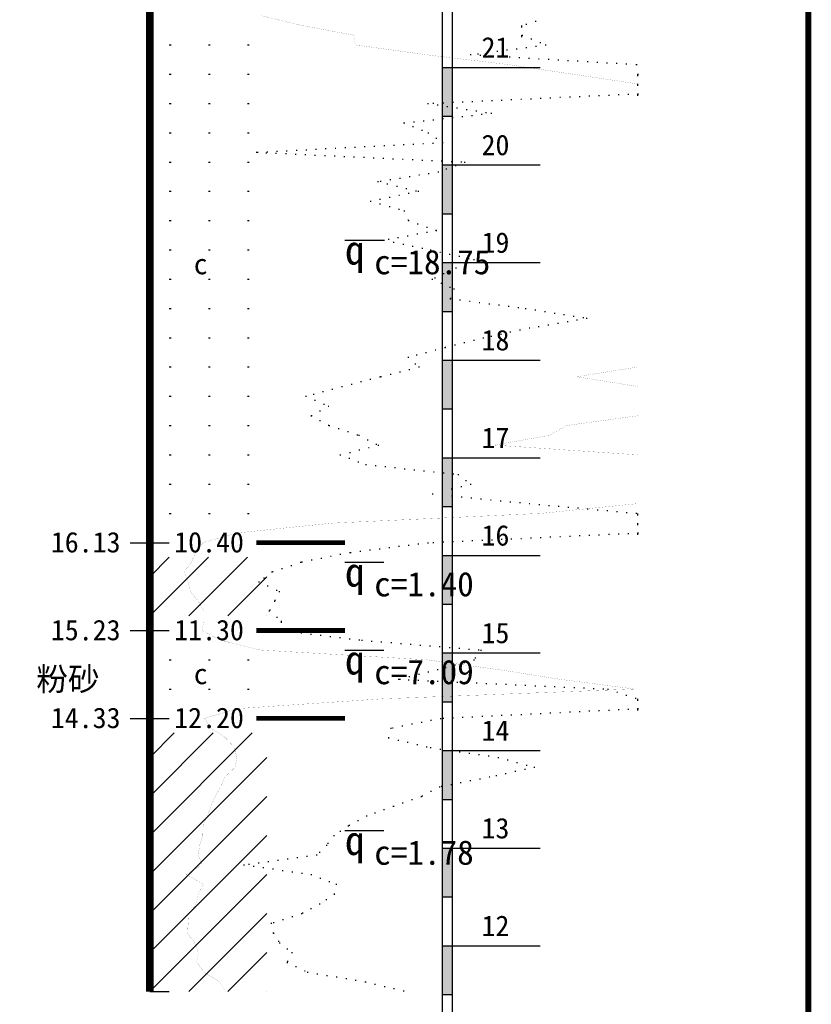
# Model space of a CAD drawing. Extents: x 475446 to 490894, y 3788879 to 3821323.
# Tile 22 of 75: x 484501 to 484542, y 3817310 to 3817360. Entities that reach past the tile are written whole.
import ezdxf
from ezdxf.enums import TextEntityAlignment as Align

# ---------------------------------------------------------------- set-up
doc = ezdxf.new("R2010")
doc.units = 0
doc.header["$LTSCALE"] = 0.5
for name, color, linetype in [('其他', 7, 'CONTINUOUS'), ('勘探点', 7, 'CONTINUOUS'), ('图签', 7, 'CONTINUOUS'), ('地层线', 7, 'CONTINUOUS'), ('层号标注', 7, 'CONTINUOUS'), ('层底深度及标高', 7, 'CONTINUOUS'), ('柱状图例', 7, 'CONTINUOUS'), ('标高标尺', 7, 'CONTINUOUS'), ('静探', 7, 'CONTINUOUS')]:
    doc.layers.add(name, color=color, linetype=linetype)
doc.styles.add('宋体', font='SimSun.ttf')

msp = doc.modelspace()

# ---------------------------------------------------------------- linework, layer by layer
at = {"layer": '其他'}
for p, q in [((484517.971, 3817349.055), (484519.97, 3817349.055)), ((484517.971, 3817332.559), (484519.97, 3817332.559)), ((484517.971, 3817328.061), (484519.97, 3817328.061)), ((484517.971, 3817318.813), (484519.97, 3817318.813))]:
    msp.add_line(p, q, dxfattribs=at)
at = {"layer": '勘探点'}
msp.add_line((484507.973, 3817310.565), (484508.973, 3817310.565), dxfattribs=at)
at = {"layer": '勘探点', "const_width": 0.4}
msp.add_lwpolyline([(484507.973, 3817385.546), (484507.973, 3817310.565)], dxfattribs=at)
at = {"layer": '图签', "const_width": 0.3}
msp.add_lwpolyline([(484349.265, 3817281.498), (484541.715, 3817281.498), (484541.715, 3817419.962), (484349.265, 3817419.962), (484349.265, 3817281.498)], dxfattribs=at)
at = {"layer": '地层线', "const_width": 0.25}
for points in [[(484513.434, 3817333.559), (484517.971, 3817333.559)], [(484513.434, 3817329.06), (484517.971, 3817329.06)], [(484513.434, 3817324.561), (484517.971, 3817324.561)]]:
    msp.add_lwpolyline(points, dxfattribs=at)
at = {"layer": '层底深度及标高'}
for p, q in [((484506.974, 3817333.559), (484508.973, 3817333.559)), ((484506.974, 3817329.06), (484508.973, 3817329.06)), ((484506.974, 3817324.561), (484508.973, 3817324.561))]:
    msp.add_line(p, q, dxfattribs=at)
at = {"layer": '柱状图例'}
for p, q in [((484508.973, 3817359.052), (484509.073, 3817359.052)), ((484510.973, 3817359.052), (484511.073, 3817359.052)), ((484512.972, 3817359.052), (484513.072, 3817359.052)), ((484508.973, 3817357.553), (484509.073, 3817357.553)), ((484510.973, 3817357.553), (484511.073, 3817357.553)), ((484512.972, 3817357.553), (484513.072, 3817357.553)), ((484508.973, 3817356.053), (484509.073, 3817356.053)), ((484510.973, 3817356.053), (484511.073, 3817356.053)), ((484512.972, 3817356.053), (484513.072, 3817356.053)), ((484508.973, 3817354.554), (484509.073, 3817354.554)), ((484510.973, 3817354.554), (484511.073, 3817354.554)), ((484512.972, 3817354.554), (484513.072, 3817354.554)), ((484508.973, 3817353.054), (484509.073, 3817353.054)), ((484510.973, 3817353.054), (484511.073, 3817353.054)), ((484512.972, 3817353.054), (484513.072, 3817353.054)), ((484508.973, 3817351.554), (484509.073, 3817351.554)), ((484510.973, 3817351.554), (484511.073, 3817351.554)), ((484512.972, 3817351.554), (484513.072, 3817351.554)), ((484508.973, 3817350.055), (484509.073, 3817350.055)), ((484510.973, 3817350.055), (484511.073, 3817350.055)), ((484512.972, 3817350.055), (484513.072, 3817350.055)), ((484508.973, 3817348.555), (484509.073, 3817348.555)), ((484510.973, 3817348.555), (484511.073, 3817348.555)), ((484512.972, 3817348.555), (484513.072, 3817348.555)), ((484508.973, 3817347.056), (484509.073, 3817347.056)), ((484510.973, 3817347.056), (484511.073, 3817347.056)), ((484512.972, 3817347.056), (484513.072, 3817347.056)), ((484508.973, 3817345.556), (484509.073, 3817345.556)), ((484510.973, 3817345.556), (484511.073, 3817345.556)), ((484512.972, 3817345.556), (484513.072, 3817345.556)), ((484508.973, 3817344.056), (484509.073, 3817344.056)), ((484510.973, 3817344.056), (484511.073, 3817344.056)), ((484512.972, 3817344.056), (484513.072, 3817344.056)), ((484508.973, 3817342.557), (484509.073, 3817342.557)), ((484510.973, 3817342.557), (484511.073, 3817342.557)), ((484512.972, 3817342.557), (484513.072, 3817342.557)), ((484508.973, 3817341.057), (484509.073, 3817341.057)), ((484510.973, 3817341.057), (484511.073, 3817341.057)), ((484512.972, 3817341.057), (484513.072, 3817341.057)), ((484508.973, 3817339.558), (484509.073, 3817339.558)), ((484510.973, 3817339.558), (484511.073, 3817339.558)), ((484512.972, 3817339.558), (484513.072, 3817339.558)), ((484508.973, 3817338.058), (484509.073, 3817338.058)), ((484510.973, 3817338.058), (484511.073, 3817338.058)), ((484512.972, 3817338.058), (484513.072, 3817338.058)), ((484508.973, 3817336.558), (484509.073, 3817336.558)), ((484510.973, 3817336.558), (484511.073, 3817336.558)), ((484512.972, 3817336.558), (484513.072, 3817336.558)), ((484508.973, 3817335.059), (484509.073, 3817335.059)), ((484510.973, 3817335.059), (484511.073, 3817335.059)), ((484512.972, 3817335.059), (484513.072, 3817335.059)), ((484507.973, 3817329.81), (484510.973, 3817332.809)), ((484507.973, 3817331.81), (484508.973, 3817332.809)), ((484509.973, 3817329.81), (484512.972, 3817332.809)), ((484511.972, 3817329.81), (484513.972, 3817331.81)), ((484513.972, 3817329.81), (484513.972, 3817329.81)), ((484508.973, 3817327.561), (484509.073, 3817327.561)), ((484510.973, 3817327.561), (484511.073, 3817327.561)), ((484512.972, 3817327.561), (484513.072, 3817327.561)), ((484508.973, 3817326.061), (484509.073, 3817326.061)), ((484510.973, 3817326.061), (484511.073, 3817326.061)), ((484512.972, 3817326.061), (484513.072, 3817326.061)), ((484507.973, 3817318.563), (484513.222, 3817323.812)), ((484507.973, 3817320.562), (484511.223, 3817323.812)), ((484507.973, 3817322.562), (484509.223, 3817323.812)), ((484507.973, 3817316.564), (484513.972, 3817322.562)), ((484507.973, 3817314.564), (484513.972, 3817320.562)), ((484507.973, 3817312.565), (484513.972, 3817318.563)), ((484507.973, 3817310.565), (484513.972, 3817316.564)), ((484509.973, 3817310.565), (484513.972, 3817314.564)), ((484511.972, 3817310.565), (484513.972, 3817312.565)), ((484513.972, 3817310.565), (484513.972, 3817310.565))]:
    msp.add_line(p, q, dxfattribs=at)
at = {"layer": '标高标尺'}
for p, q in [((484522.97, 3817302.917), (484522.97, 3817397.892)), ((484523.469, 3817397.892), (484523.469, 3817302.917)), ((484522.97, 3817357.903), (484527.968, 3817357.903)), ((484522.97, 3817355.403), (484523.469, 3817355.403)), ((484522.97, 3817352.904), (484527.968, 3817352.904)), ((484522.97, 3817350.405), (484523.469, 3817350.405)), ((484522.97, 3817347.905), (484527.968, 3817347.905)), ((484522.97, 3817345.406), (484523.469, 3817345.406)), ((484522.97, 3817342.907), (484527.968, 3817342.907)), ((484522.97, 3817340.407), (484523.469, 3817340.407)), ((484522.97, 3817337.908), (484527.968, 3817337.908)), ((484522.97, 3817335.409), (484523.469, 3817335.409)), ((484522.97, 3817332.909), (484527.968, 3817332.909)), ((484522.97, 3817330.41), (484523.469, 3817330.41)), ((484522.97, 3817327.911), (484527.968, 3817327.911)), ((484522.97, 3817325.411), (484523.469, 3817325.411)), ((484522.97, 3817322.912), (484527.968, 3817322.912)), ((484522.97, 3817320.413), (484523.469, 3817320.413)), ((484522.97, 3817317.913), (484527.968, 3817317.913)), ((484522.97, 3817315.414), (484523.469, 3817315.414)), ((484522.97, 3817312.914), (484527.968, 3817312.914)), ((484522.97, 3817310.415), (484523.469, 3817310.415))]:
    msp.add_line(p, q, dxfattribs=at)
for points in [[(484522.97, 3817357.903), (484523.469, 3817357.903), (484522.97, 3817355.403), (484523.469, 3817355.403)], [(484522.97, 3817352.904), (484523.469, 3817352.904), (484522.97, 3817350.405), (484523.469, 3817350.405)], [(484522.97, 3817347.905), (484523.469, 3817347.905), (484522.97, 3817345.406), (484523.469, 3817345.406)], [(484522.97, 3817342.907), (484523.469, 3817342.907), (484522.97, 3817340.407), (484523.469, 3817340.407)], [(484522.97, 3817337.908), (484523.469, 3817337.908), (484522.97, 3817335.409), (484523.469, 3817335.409)], [(484522.97, 3817332.909), (484523.469, 3817332.909), (484522.97, 3817330.41), (484523.469, 3817330.41)], [(484522.97, 3817327.911), (484523.469, 3817327.911), (484522.97, 3817325.411), (484523.469, 3817325.411)], [(484522.97, 3817322.912), (484523.469, 3817322.912), (484522.97, 3817320.413), (484523.469, 3817320.413)], [(484522.97, 3817317.913), (484523.469, 3817317.913), (484522.97, 3817315.414), (484523.469, 3817315.414)], [(484522.97, 3817312.914), (484523.469, 3817312.914), (484522.97, 3817310.415), (484523.469, 3817310.415)]]:
    msp.add_solid(points, dxfattribs=at)
at = {"layer": '静探'}
for p, q in [((484527.711, 3817360.262), (484527.761, 3817360.262)), ((484527.018, 3817360.052), (484527.018, 3817359.952)), ((484527.233, 3817360.117), (484527.283, 3817360.117)), ((484527.018, 3817359.552), (484527.018, 3817359.452)), ((484527.035, 3817359.552), (484527.085, 3817359.552)), ((484527.497, 3817359.36), (484527.547, 3817359.36)), ((484525.756, 3817358.731), (484525.806, 3817358.731)), ((484526.252, 3817358.795), (484526.302, 3817358.795)), ((484526.748, 3817358.859), (484526.798, 3817358.859)), ((484527.243, 3817358.924), (484527.293, 3817358.924)), ((484527.739, 3817358.988), (484527.789, 3817358.988)), ((484527.958, 3817359.168), (484528.008, 3817359.168)), ((484528.235, 3817359.052), (484528.285, 3817359.052)), ((484524.386, 3817358.553), (484524.436, 3817358.553)), ((484524.765, 3817358.602), (484524.815, 3817358.602)), ((484524.885, 3817358.523), (484524.935, 3817358.523)), ((484525.261, 3817358.666), (484525.311, 3817358.666)), ((484525.384, 3817358.494), (484525.434, 3817358.494)), ((484525.883, 3817358.465), (484525.933, 3817358.465)), ((484526.382, 3817358.435), (484526.432, 3817358.435)), ((484526.881, 3817358.406), (484526.931, 3817358.406)), ((484527.38, 3817358.377), (484527.43, 3817358.377)), ((484527.879, 3817358.348), (484527.929, 3817358.348)), ((484528.378, 3817358.318), (484528.428, 3817358.318)), ((484528.877, 3817358.289), (484528.927, 3817358.289)), ((484529.376, 3817358.26), (484529.426, 3817358.26)), ((484529.875, 3817358.23), (484529.925, 3817358.23)), ((484530.374, 3817358.201), (484530.424, 3817358.201)), ((484530.873, 3817358.172), (484530.923, 3817358.172)), ((484531.372, 3817358.142), (484531.422, 3817358.142)), ((484531.871, 3817358.113), (484531.921, 3817358.113)), ((484532.37, 3817358.084), (484532.42, 3817358.084)), ((484532.869, 3817358.055), (484532.919, 3817358.055)), ((484532.9, 3817358.053), (484532.95, 3817358.053)), ((484532.966, 3817357.557), (484533.016, 3817357.557)), ((484532.967, 3817357.553), (484532.967, 3817357.453)), ((484532.967, 3817357.053), (484532.967, 3817356.953)), ((484532.967, 3817357.053), (484532.967, 3817356.953)), ((484524.978, 3817356.182), (484525.028, 3817356.182)), ((484525.477, 3817356.205), (484525.527, 3817356.205)), ((484525.976, 3817356.228), (484526.026, 3817356.228)), ((484526.476, 3817356.252), (484526.526, 3817356.252)), ((484526.975, 3817356.275), (484527.025, 3817356.275)), ((484527.474, 3817356.298), (484527.524, 3817356.298)), ((484527.974, 3817356.321), (484528.024, 3817356.321)), ((484528.473, 3817356.344), (484528.523, 3817356.344)), ((484528.972, 3817356.368), (484529.022, 3817356.368)), ((484529.472, 3817356.391), (484529.522, 3817356.391)), ((484529.971, 3817356.414), (484530.021, 3817356.414)), ((484530.47, 3817356.437), (484530.52, 3817356.437)), ((484530.97, 3817356.46), (484531.02, 3817356.46)), ((484531.469, 3817356.484), (484531.519, 3817356.484)), ((484531.968, 3817356.507), (484532.018, 3817356.507)), ((484532.468, 3817356.53), (484532.518, 3817356.53)), ((484532.967, 3817356.553), (484532.967, 3817356.453)), ((484532.967, 3817356.553), (484533.017, 3817356.553)), ((484522.203, 3817356.053), (484522.253, 3817356.053)), ((484522.481, 3817356.066), (484522.531, 3817356.066)), ((484522.697, 3817355.977), (484522.747, 3817355.977)), ((484522.98, 3817356.089), (484523.03, 3817356.089)), ((484523.191, 3817355.901), (484523.241, 3817355.901)), ((484523.48, 3817356.113), (484523.53, 3817356.113)), ((484523.685, 3817355.825), (484523.735, 3817355.825)), ((484523.979, 3817356.136), (484524.029, 3817356.136)), ((484524.179, 3817355.749), (484524.229, 3817355.749)), ((484524.478, 3817356.159), (484524.528, 3817356.159)), ((484524.673, 3817355.673), (484524.723, 3817355.673)), ((484522.471, 3817355.221), (484522.521, 3817355.221)), ((484522.968, 3817355.276), (484523.018, 3817355.276)), ((484523.465, 3817355.332), (484523.515, 3817355.332)), ((484523.962, 3817355.387), (484524.012, 3817355.387)), ((484524.459, 3817355.443), (484524.509, 3817355.443)), ((484524.955, 3817355.498), (484525.005, 3817355.498)), ((484525.167, 3817355.597), (484525.217, 3817355.597)), ((484525.452, 3817355.553), (484525.502, 3817355.553)), ((484520.97, 3817355.054), (484521.02, 3817355.054)), ((484520.981, 3817355.055), (484521.031, 3817355.055)), ((484521.434, 3817354.868), (484521.484, 3817354.868)), ((484521.478, 3817355.11), (484521.528, 3817355.11)), ((484521.898, 3817354.682), (484521.948, 3817354.682)), ((484521.975, 3817355.166), (484522.025, 3817355.166)), ((484522.22, 3817354.554), (484522.27, 3817354.554)), ((484522.633, 3817354.272), (484522.683, 3817354.272)), ((484515.465, 3817353.661), (484515.515, 3817353.661)), ((484515.964, 3817353.687), (484516.014, 3817353.687)), ((484516.463, 3817353.713), (484516.513, 3817353.713)), ((484516.963, 3817353.74), (484517.013, 3817353.74)), ((484517.462, 3817353.766), (484517.512, 3817353.766)), ((484517.961, 3817353.792), (484518.011, 3817353.792)), ((484518.46, 3817353.818), (484518.51, 3817353.818)), ((484518.959, 3817353.844), (484519.009, 3817353.844)), ((484519.459, 3817353.871), (484519.509, 3817353.871)), ((484519.958, 3817353.897), (484520.008, 3817353.897)), ((484520.457, 3817353.923), (484520.507, 3817353.923)), ((484520.956, 3817353.949), (484521.006, 3817353.949)), ((484521.455, 3817353.975), (484521.505, 3817353.975)), ((484521.954, 3817354.001), (484522.004, 3817354.001)), ((484522.454, 3817354.028), (484522.504, 3817354.028)), ((484522.953, 3817354.054), (484523.003, 3817354.054)), ((484513.422, 3817353.554), (484513.472, 3817353.554)), ((484513.468, 3817353.556), (484513.518, 3817353.556)), ((484513.921, 3817353.53), (484513.971, 3817353.53)), ((484513.968, 3817353.583), (484514.018, 3817353.583)), ((484514.421, 3817353.507), (484514.471, 3817353.507)), ((484514.467, 3817353.609), (484514.517, 3817353.609)), ((484514.92, 3817353.484), (484514.97, 3817353.484)), ((484514.966, 3817353.635), (484515.016, 3817353.635)), ((484515.419, 3817353.46), (484515.469, 3817353.46)), ((484515.919, 3817353.437), (484515.969, 3817353.437)), ((484516.418, 3817353.413), (484516.468, 3817353.413)), ((484516.917, 3817353.39), (484516.967, 3817353.39)), ((484517.417, 3817353.367), (484517.467, 3817353.367)), ((484517.916, 3817353.343), (484517.966, 3817353.343)), ((484518.415, 3817353.32), (484518.465, 3817353.32)), ((484518.915, 3817353.296), (484518.965, 3817353.296)), ((484519.414, 3817353.273), (484519.464, 3817353.273)), ((484519.913, 3817353.25), (484519.963, 3817353.25)), ((484520.412, 3817353.226), (484520.462, 3817353.226)), ((484520.912, 3817353.203), (484520.962, 3817353.203)), ((484521.411, 3817353.179), (484521.461, 3817353.179)), ((484521.91, 3817353.156), (484521.96, 3817353.156)), ((484522.41, 3817353.133), (484522.46, 3817353.133)), ((484522.909, 3817353.109), (484522.959, 3817353.109)), ((484523.148, 3817352.707), (484523.198, 3817352.707)), ((484523.408, 3817353.086), (484523.458, 3817353.086)), ((484523.617, 3817352.88), (484523.667, 3817352.88)), ((484523.908, 3817353.062), (484523.958, 3817353.062)), ((484524.086, 3817353.054), (484524.136, 3817353.054)), ((484520.269, 3817352.156), (484520.319, 3817352.156)), ((484520.762, 3817352.236), (484520.812, 3817352.236)), ((484521.256, 3817352.315), (484521.306, 3817352.315)), ((484521.749, 3817352.395), (484521.799, 3817352.395)), ((484522.243, 3817352.475), (484522.293, 3817352.475)), ((484522.736, 3817352.554), (484522.786, 3817352.554)), ((484519.637, 3817352.054), (484519.687, 3817352.054)), ((484519.775, 3817352.077), (484519.825, 3817352.077)), ((484520.123, 3817351.937), (484520.173, 3817351.937)), ((484520.609, 3817351.819), (484520.659, 3817351.819)), ((484521.095, 3817351.702), (484521.145, 3817351.702)), ((484519.745, 3817351.152), (484519.795, 3817351.152)), ((484520.234, 3817351.253), (484520.284, 3817351.253)), ((484520.724, 3817351.353), (484520.774, 3817351.353)), ((484521.214, 3817351.454), (484521.264, 3817351.454)), ((484521.58, 3817351.584), (484521.63, 3817351.584)), ((484521.703, 3817351.554), (484521.753, 3817351.554)), ((484519.27, 3817351.055), (484519.32, 3817351.055)), ((484519.75, 3817350.915), (484519.8, 3817350.915)), ((484520.23, 3817350.775), (484520.28, 3817350.775)), ((484520.71, 3817350.635), (484520.76, 3817350.635)), ((484520.987, 3817350.555), (484521.037, 3817350.555)), ((484521.185, 3817350.096), (484521.235, 3817350.096)), ((484521.203, 3817350.055), (484521.253, 3817350.055)), ((484521.675, 3817349.89), (484521.725, 3817349.89)), ((484522.147, 3817349.726), (484522.197, 3817349.726)), ((484520.671, 3817349.189), (484520.721, 3817349.189)), ((484521.162, 3817349.28), (484521.212, 3817349.28)), ((484521.653, 3817349.372), (484521.703, 3817349.372)), ((484522.145, 3817349.463), (484522.195, 3817349.463)), ((484522.619, 3817349.561), (484522.669, 3817349.561)), ((484522.636, 3817349.555), (484522.686, 3817349.555)), ((484519.954, 3817349.055), (484520.004, 3817349.055)), ((484520.179, 3817349.097), (484520.229, 3817349.097)), ((484520.443, 3817348.952), (484520.493, 3817348.952)), ((484520.932, 3817348.85), (484520.982, 3817348.85)), ((484521.421, 3817348.747), (484521.471, 3817348.747)), ((484521.911, 3817348.645), (484521.96, 3817348.645)), ((484522.336, 3817348.555), (484522.386, 3817348.555)), ((484522.824, 3817348.445), (484522.874, 3817348.445)), ((484523.312, 3817348.335), (484523.362, 3817348.335)), ((484523.799, 3817348.225), (484523.849, 3817348.225)), ((484524.287, 3817348.115), (484524.337, 3817348.115)), ((484523.642, 3817347.642), (484523.692, 3817347.642)), ((484524.097, 3817347.848), (484524.147, 3817347.848)), ((484524.552, 3817348.055), (484524.602, 3817348.055)), ((484522.553, 3817347.12), (484522.603, 3817347.12)), ((484523.003, 3817347.338), (484523.053, 3817347.338)), ((484523.453, 3817347.555), (484523.503, 3817347.555)), ((484522.42, 3817347.056), (484522.47, 3817347.056)), ((484522.876, 3817346.851), (484522.926, 3817346.851)), ((484523.332, 3817346.647), (484523.382, 3817346.647)), ((484523.536, 3817346.556), (484523.586, 3817346.556)), ((484523.353, 3817346.056), (484523.403, 3817346.056)), ((484523.364, 3817346.086), (484523.414, 3817346.086)), ((484523.848, 3817345.991), (484523.898, 3817345.991)), ((484524.344, 3817345.927), (484524.394, 3817345.927)), ((484524.84, 3817345.863), (484524.89, 3817345.863)), ((484525.336, 3817345.798), (484525.386, 3817345.798)), ((484525.831, 3817345.734), (484525.881, 3817345.734)), ((484526.327, 3817345.67), (484526.377, 3817345.67)), ((484526.823, 3817345.605), (484526.873, 3817345.605)), ((484527.202, 3817345.556), (484527.252, 3817345.556)), ((484527.695, 3817345.477), (484527.745, 3817345.477)), ((484528.189, 3817345.398), (484528.239, 3817345.398)), ((484528.683, 3817345.32), (484528.733, 3817345.32)), ((484529.176, 3817345.241), (484529.226, 3817345.241)), ((484529.67, 3817345.162), (484529.72, 3817345.162)), ((484530.163, 3817345.083), (484530.213, 3817345.083)), ((484527.87, 3817344.636), (484527.92, 3817344.636)), ((484528.363, 3817344.72), (484528.413, 3817344.72)), ((484528.856, 3817344.804), (484528.906, 3817344.804)), ((484529.349, 3817344.888), (484529.399, 3817344.888)), ((484529.841, 3817344.972), (484529.891, 3817344.972)), ((484530.334, 3817345.056), (484530.384, 3817345.056)), ((484525.445, 3817344.143), (484525.495, 3817344.143)), ((484525.934, 3817344.246), (484525.984, 3817344.246)), ((484526.424, 3817344.35), (484526.474, 3817344.35)), ((484526.913, 3817344.453), (484526.963, 3817344.453)), ((484527.402, 3817344.556), (484527.452, 3817344.556)), ((484523.582, 3817343.687), (484523.632, 3817343.687)), ((484524.067, 3817343.81), (484524.117, 3817343.81)), ((484524.551, 3817343.933), (484524.601, 3817343.933)), ((484525.036, 3817344.056), (484525.086, 3817344.056)), ((484521.62, 3817343.172), (484521.67, 3817343.172)), ((484522.103, 3817343.3), (484522.153, 3817343.3)), ((484522.586, 3817343.428), (484522.636, 3817343.428)), ((484523.069, 3817343.557), (484523.119, 3817343.557)), ((484523.098, 3817343.564), (484523.148, 3817343.564)), ((484521.187, 3817343.057), (484521.237, 3817343.057)), ((484521.557, 3817342.72), (484521.607, 3817342.72)), ((484519.737, 3817342.057), (484519.787, 3817342.057)), ((484519.797, 3817342.072), (484519.847, 3817342.072)), ((484520.282, 3817342.193), (484520.332, 3817342.193)), ((484520.767, 3817342.314), (484520.817, 3817342.314)), ((484521.252, 3817342.436), (484521.302, 3817342.436)), ((484521.736, 3817342.557), (484521.786, 3817342.557)), ((484517.788, 3817341.557), (484517.838, 3817341.557)), ((484517.8, 3817341.56), (484517.85, 3817341.56)), ((484518.284, 3817341.684), (484518.334, 3817341.684)), ((484518.769, 3817341.809), (484518.819, 3817341.809)), ((484519.253, 3817341.933), (484519.303, 3817341.933)), ((484515.955, 3817341.057), (484516.005, 3817341.057)), ((484516.341, 3817341.162), (484516.391, 3817341.162)), ((484516.823, 3817341.294), (484516.873, 3817341.294)), ((484517.305, 3817341.426), (484517.355, 3817341.426)), ((484516.413, 3817340.858), (484516.463, 3817340.858)), ((484516.872, 3817340.659), (484516.921, 3817340.659)), ((484517.104, 3817340.557), (484517.154, 3817340.557)), ((484516.221, 3817340.057), (484516.271, 3817340.057)), ((484516.234, 3817340.065), (484516.284, 3817340.065)), ((484516.669, 3817340.311), (484516.719, 3817340.311)), ((484516.662, 3817339.821), (484516.712, 3817339.821)), ((484517.103, 3817339.585), (484517.153, 3817339.585)), ((484517.154, 3817339.558), (484517.204, 3817339.558)), ((484517.629, 3817339.401), (484517.679, 3817339.401)), ((484518.104, 3817339.245), (484518.154, 3817339.245)), ((484518.579, 3817339.088), (484518.629, 3817339.088)), ((484518.671, 3817339.058), (484518.721, 3817339.058)), ((484519.116, 3817338.831), (484519.166, 3817338.831)), ((484519.562, 3817338.605), (484519.612, 3817338.605)), ((484519.654, 3817338.558), (484519.704, 3817338.558)), ((484517.704, 3817338.058), (484517.754, 3817338.058)), ((484517.717, 3817338.061), (484517.767, 3817338.061)), ((484518.201, 3817338.185), (484518.251, 3817338.185)), ((484518.685, 3817338.309), (484518.735, 3817338.309)), ((484519.17, 3817338.434), (484519.219, 3817338.434)), ((484518.172, 3817337.88), (484518.222, 3817337.88)), ((484518.639, 3817337.703), (484518.689, 3817337.703)), ((484519.021, 3817337.558), (484519.071, 3817337.558)), ((484519.518, 3817337.506), (484519.568, 3817337.506)), ((484520.015, 3817337.453), (484520.065, 3817337.453)), ((484520.512, 3817337.401), (484520.562, 3817337.401)), ((484521.009, 3817337.348), (484521.059, 3817337.348)), ((484521.506, 3817337.296), (484521.556, 3817337.296)), ((484522.003, 3817337.243), (484522.053, 3817337.243)), ((484522.5, 3817337.19), (484522.55, 3817337.19)), ((484522.997, 3817337.138), (484523.047, 3817337.138)), ((484523.494, 3817337.085), (484523.544, 3817337.085)), ((484523.753, 3817337.058), (484523.803, 3817337.058)), ((484524.145, 3817336.748), (484524.195, 3817336.748)), ((484524.386, 3817336.558), (484524.436, 3817336.558)), ((484522.436, 3817336.058), (484522.486, 3817336.058)), ((484522.449, 3817336.062), (484522.499, 3817336.062)), ((484522.933, 3817336.186), (484522.983, 3817336.186)), ((484522.934, 3817336.008), (484522.984, 3817336.008)), ((484523.417, 3817336.31), (484523.467, 3817336.31)), ((484523.902, 3817336.434), (484523.952, 3817336.434)), ((484523.431, 3817335.958), (484523.481, 3817335.958)), ((484523.928, 3817335.908), (484523.978, 3817335.908)), ((484524.426, 3817335.858), (484524.476, 3817335.858)), ((484524.923, 3817335.808), (484524.973, 3817335.808)), ((484525.42, 3817335.758), (484525.47, 3817335.758)), ((484525.918, 3817335.708), (484525.968, 3817335.708)), ((484526.415, 3817335.658), (484526.465, 3817335.658)), ((484526.913, 3817335.608), (484526.963, 3817335.608)), ((484527.402, 3817335.559), (484527.452, 3817335.559)), ((484527.9, 3817335.514), (484527.95, 3817335.514)), ((484528.397, 3817335.469), (484528.447, 3817335.469)), ((484528.895, 3817335.424), (484528.945, 3817335.424)), ((484529.393, 3817335.38), (484529.443, 3817335.38)), ((484529.891, 3817335.335), (484529.941, 3817335.335)), ((484530.389, 3817335.29), (484530.439, 3817335.29)), ((484530.887, 3817335.246), (484530.937, 3817335.246)), ((484531.385, 3817335.201), (484531.435, 3817335.201)), ((484531.882, 3817335.156), (484531.932, 3817335.156)), ((484532.38, 3817335.111), (484532.43, 3817335.111)), ((484532.878, 3817335.067), (484532.928, 3817335.067)), ((484532.967, 3817335.059), (484532.967, 3817334.959)), ((484532.967, 3817334.559), (484532.967, 3817334.459)), ((484532.967, 3817334.559), (484532.967, 3817334.459)), ((484531.469, 3817333.989), (484531.519, 3817333.989)), ((484531.968, 3817334.013), (484532.018, 3817334.013)), ((484532.468, 3817334.036), (484532.518, 3817334.036)), ((484532.967, 3817334.059), (484532.967, 3817333.959)), ((484532.967, 3817334.059), (484533.017, 3817334.059)), ((484521.707, 3817333.497), (484521.757, 3817333.497)), ((484522.203, 3817333.559), (484522.253, 3817333.559)), ((484522.481, 3817333.572), (484522.531, 3817333.572)), ((484522.98, 3817333.595), (484523.03, 3817333.595)), ((484523.48, 3817333.618), (484523.53, 3817333.618)), ((484523.979, 3817333.642), (484524.029, 3817333.642)), ((484524.478, 3817333.665), (484524.528, 3817333.665)), ((484524.978, 3817333.688), (484525.028, 3817333.688)), ((484525.477, 3817333.711), (484525.527, 3817333.711)), ((484525.976, 3817333.734), (484526.026, 3817333.734)), ((484526.476, 3817333.758), (484526.526, 3817333.758)), ((484526.975, 3817333.781), (484527.025, 3817333.781)), ((484527.474, 3817333.804), (484527.524, 3817333.804)), ((484527.974, 3817333.827), (484528.024, 3817333.827)), ((484528.473, 3817333.85), (484528.523, 3817333.85)), ((484528.972, 3817333.873), (484529.022, 3817333.873)), ((484529.472, 3817333.897), (484529.522, 3817333.897)), ((484529.971, 3817333.92), (484530.021, 3817333.92)), ((484530.47, 3817333.943), (484530.52, 3817333.943)), ((484530.97, 3817333.966), (484531.02, 3817333.966)), ((484518.204, 3817333.059), (484518.254, 3817333.059)), ((484518.235, 3817333.063), (484518.285, 3817333.063)), ((484518.731, 3817333.125), (484518.781, 3817333.125)), ((484519.227, 3817333.187), (484519.277, 3817333.187)), ((484519.723, 3817333.249), (484519.773, 3817333.249)), ((484520.219, 3817333.311), (484520.269, 3817333.311)), ((484520.715, 3817333.373), (484520.765, 3817333.373)), ((484521.211, 3817333.435), (484521.261, 3817333.435)), ((484515.671, 3817332.559), (484515.721, 3817332.559)), ((484515.752, 3817332.575), (484515.802, 3817332.575)), ((484516.242, 3817332.672), (484516.292, 3817332.672)), ((484516.733, 3817332.769), (484516.783, 3817332.769)), ((484517.223, 3817332.866), (484517.273, 3817332.866)), ((484517.714, 3817332.962), (484517.764, 3817332.962)), ((484514.205, 3817332.06), (484514.255, 3817332.06)), ((484514.252, 3817332.075), (484514.302, 3817332.075)), ((484514.725, 3817332.237), (484514.775, 3817332.237)), ((484515.198, 3817332.398), (484515.248, 3817332.398)), ((484513.539, 3817331.56), (484513.589, 3817331.56)), ((484513.805, 3817331.76), (484513.855, 3817331.76)), ((484513.99, 3817331.345), (484514.04, 3817331.345)), ((484514.441, 3817331.13), (484514.491, 3817331.13)), ((484514.588, 3817331.06), (484514.638, 3817331.06)), ((484514.338, 3817330.56), (484514.388, 3817330.56)), ((484514.365, 3817330.613), (484514.415, 3817330.613)), ((484514.072, 3817330.06), (484514.122, 3817330.06)), ((484514.103, 3817330.119), (484514.153, 3817330.119)), ((484514.464, 3817329.75), (484514.514, 3817329.75)), ((484514.705, 3817329.56), (484514.705, 3817329.46)), ((484514.705, 3817329.06), (484514.705, 3817328.96)), ((484514.722, 3817329.06), (484514.772, 3817329.06)), ((484515.218, 3817329), (484515.268, 3817329)), ((484515.714, 3817328.939), (484515.764, 3817328.939)), ((484516.21, 3817328.879), (484516.26, 3817328.879)), ((484516.706, 3817328.818), (484516.756, 3817328.818)), ((484517.203, 3817328.758), (484517.253, 3817328.758)), ((484517.699, 3817328.697), (484517.749, 3817328.697)), ((484518.195, 3817328.637), (484518.245, 3817328.637)), ((484518.691, 3817328.576), (484518.741, 3817328.576)), ((484518.821, 3817328.56), (484518.871, 3817328.56)), ((484519.319, 3817328.52), (484519.369, 3817328.52)), ((484519.817, 3817328.479), (484519.867, 3817328.479)), ((484520.315, 3817328.438), (484520.365, 3817328.438)), ((484520.813, 3817328.397), (484520.863, 3817328.397)), ((484521.312, 3817328.356), (484521.362, 3817328.356)), ((484521.81, 3817328.315), (484521.86, 3817328.315)), ((484522.308, 3817328.275), (484522.358, 3817328.275)), ((484522.806, 3817328.234), (484522.856, 3817328.234)), ((484523.304, 3817328.193), (484523.354, 3817328.193)), ((484523.803, 3817328.152), (484523.853, 3817328.152)), ((484524.301, 3817328.111), (484524.351, 3817328.111)), ((484524.799, 3817328.07), (484524.849, 3817328.07)), ((484524.919, 3817328.061), (484524.969, 3817328.061)), ((484524.552, 3817327.561), (484524.602, 3817327.561)), ((484524.623, 3817327.657), (484524.673, 3817327.657)), ((484522.218, 3817326.94), (484522.268, 3817326.94)), ((484522.703, 3817327.061), (484522.753, 3817327.061)), ((484523.105, 3817327.169), (484523.155, 3817327.169)), ((484523.587, 3817327.3), (484523.637, 3817327.3)), ((484524.07, 3817327.43), (484524.12, 3817327.43)), ((484520.703, 3817326.561), (484520.753, 3817326.561)), ((484520.763, 3817326.576), (484520.813, 3817326.576)), ((484521.203, 3817326.538), (484521.253, 3817326.538)), ((484521.248, 3817326.697), (484521.298, 3817326.697)), ((484521.702, 3817326.514), (484521.752, 3817326.514)), ((484521.733, 3817326.818), (484521.783, 3817326.818)), ((484522.201, 3817326.491), (484522.251, 3817326.491)), ((484522.701, 3817326.468), (484522.751, 3817326.468)), ((484523.2, 3817326.444), (484523.25, 3817326.444)), ((484523.699, 3817326.421), (484523.749, 3817326.421)), ((484524.199, 3817326.398), (484524.249, 3817326.398)), ((484524.698, 3817326.375), (484524.748, 3817326.375)), ((484525.197, 3817326.351), (484525.247, 3817326.351)), ((484525.697, 3817326.328), (484525.747, 3817326.328)), ((484526.196, 3817326.305), (484526.246, 3817326.305)), ((484526.695, 3817326.281), (484526.745, 3817326.281)), ((484527.195, 3817326.258), (484527.245, 3817326.258)), ((484527.694, 3817326.235), (484527.744, 3817326.235)), ((484528.193, 3817326.211), (484528.243, 3817326.211)), ((484528.693, 3817326.188), (484528.743, 3817326.188)), ((484529.192, 3817326.165), (484529.242, 3817326.165)), ((484529.691, 3817326.142), (484529.741, 3817326.142)), ((484530.191, 3817326.118), (484530.241, 3817326.118)), ((484530.69, 3817326.095), (484530.74, 3817326.095)), ((484531.189, 3817326.072), (484531.239, 3817326.072)), ((484531.417, 3817326.061), (484531.467, 3817326.061)), ((484531.893, 3817325.908), (484531.943, 3817325.908)), ((484532.369, 3817325.754), (484532.419, 3817325.754)), ((484532.845, 3817325.601), (484532.894, 3817325.601)), ((484532.967, 3817325.561), (484532.967, 3817325.461)), ((484529.971, 3817324.913), (484530.021, 3817324.913)), ((484530.471, 3817324.938), (484530.521, 3817324.938)), ((484530.97, 3817324.963), (484531.02, 3817324.963)), ((484531.469, 3817324.987), (484531.519, 3817324.987)), ((484531.968, 3817325.012), (484532.018, 3817325.012)), ((484532.468, 3817325.037), (484532.518, 3817325.037)), ((484532.967, 3817325.061), (484532.967, 3817324.961)), ((484532.967, 3817325.061), (484533.017, 3817325.061)), ((484522.362, 3817324.465), (484522.412, 3817324.465)), ((484522.853, 3817324.561), (484522.903, 3817324.561)), ((484522.982, 3817324.568), (484523.032, 3817324.568)), ((484523.481, 3817324.592), (484523.531, 3817324.592)), ((484523.98, 3817324.617), (484524.03, 3817324.617)), ((484524.479, 3817324.642), (484524.529, 3817324.642)), ((484524.979, 3817324.667), (484525.029, 3817324.667)), ((484525.478, 3817324.691), (484525.528, 3817324.691)), ((484525.977, 3817324.716), (484526.027, 3817324.716)), ((484526.477, 3817324.741), (484526.527, 3817324.741)), ((484526.976, 3817324.765), (484527.026, 3817324.765)), ((484527.475, 3817324.79), (484527.525, 3817324.79)), ((484527.974, 3817324.815), (484528.024, 3817324.815)), ((484528.474, 3817324.839), (484528.524, 3817324.839)), ((484528.973, 3817324.864), (484529.023, 3817324.864)), ((484529.472, 3817324.889), (484529.522, 3817324.889)), ((484520.304, 3817324.062), (484520.354, 3817324.062)), ((484520.4, 3817324.081), (484520.45, 3817324.081)), ((484520.891, 3817324.177), (484520.941, 3817324.177)), ((484521.381, 3817324.273), (484521.431, 3817324.273)), ((484521.872, 3817324.369), (484521.922, 3817324.369)), ((484520.187, 3817323.562), (484520.237, 3817323.562)), ((484520.19, 3817323.575), (484520.24, 3817323.575)), ((484520.674, 3817323.448), (484520.724, 3817323.448)), ((484521.161, 3817323.335), (484521.211, 3817323.335)), ((484521.648, 3817323.222), (484521.698, 3817323.222)), ((484522.134, 3817323.109), (484522.184, 3817323.109)), ((484522.336, 3817323.062), (484522.386, 3817323.062)), ((484522.831, 3817322.99), (484522.881, 3817322.99)), ((484523.326, 3817322.919), (484523.376, 3817322.919)), ((484523.821, 3817322.848), (484523.871, 3817322.848)), ((484524.315, 3817322.776), (484524.365, 3817322.776)), ((484524.81, 3817322.705), (484524.86, 3817322.705)), ((484525.305, 3817322.634), (484525.355, 3817322.634)), ((484525.8, 3817322.562), (484525.85, 3817322.562)), ((484525.802, 3817322.562), (484525.852, 3817322.562)), ((484526.285, 3817322.432), (484526.335, 3817322.432)), ((484526.767, 3817322.301), (484526.817, 3817322.301)), ((484527.163, 3817321.956), (484527.213, 3817321.956)), ((484527.25, 3817322.171), (484527.3, 3817322.171)), ((484527.652, 3817322.062), (484527.702, 3817322.062)), ((484524.862, 3817321.466), (484524.912, 3817321.466)), ((484525.352, 3817321.562), (484525.402, 3817321.562)), ((484525.698, 3817321.637), (484525.748, 3817321.637)), ((484526.186, 3817321.744), (484526.236, 3817321.744)), ((484526.675, 3817321.85), (484526.725, 3817321.85)), ((484522.803, 3817321.062), (484522.853, 3817321.062)), ((484522.9, 3817321.081), (484522.95, 3817321.081)), ((484523.39, 3817321.178), (484523.44, 3817321.178)), ((484523.881, 3817321.274), (484523.931, 3817321.274)), ((484524.371, 3817321.37), (484524.421, 3817321.37)), ((484521.381, 3817320.398), (484521.431, 3817320.398)), ((484521.853, 3817320.562), (484521.903, 3817320.562)), ((484521.918, 3817320.597), (484521.968, 3817320.597)), ((484522.361, 3817320.83), (484522.411, 3817320.83)), ((484519.951, 3817319.891), (484520.001, 3817319.891)), ((484520.42, 3817320.063), (484520.47, 3817320.063)), ((484520.437, 3817320.069), (484520.487, 3817320.069)), ((484520.909, 3817320.233), (484520.959, 3817320.233)), ((484519.054, 3817319.563), (484519.104, 3817319.563)), ((484519.481, 3817319.719), (484519.531, 3817319.719)), ((484518.121, 3817319.063), (484518.171, 3817319.063)), ((484518.173, 3817319.091), (484518.223, 3817319.091)), ((484518.613, 3817319.327), (484518.663, 3817319.327)), ((484517.388, 3817318.563), (484517.438, 3817318.563)), ((484517.708, 3817318.781), (484517.758, 3817318.781)), ((484517.004, 3817318.063), (484517.054, 3817318.063)), ((484517.083, 3817318.166), (484517.133, 3817318.166)), ((484515.018, 3817317.364), (484515.068, 3817317.364)), ((484515.514, 3817317.431), (484515.564, 3817317.431)), ((484516.009, 3817317.497), (484516.059, 3817317.497)), ((484516.505, 3817317.563), (484516.555, 3817317.563)), ((484516.651, 3817317.71), (484516.701, 3817317.71)), ((484512.772, 3817317.063), (484512.822, 3817317.063)), ((484513.036, 3817317.099), (484513.086, 3817317.099)), ((484513.267, 3817316.992), (484513.317, 3817316.992)), ((484513.532, 3817317.165), (484513.582, 3817317.165)), ((484513.762, 3817316.92), (484513.812, 3817316.92)), ((484514.027, 3817317.232), (484514.077, 3817317.232)), ((484514.256, 3817316.848), (484514.306, 3817316.848)), ((484514.523, 3817317.298), (484514.573, 3817317.298)), ((484514.751, 3817316.777), (484514.801, 3817316.777)), ((484515.246, 3817316.705), (484515.296, 3817316.705)), ((484515.74, 3817316.633), (484515.79, 3817316.633)), ((484516.221, 3817316.564), (484516.271, 3817316.564)), ((484516.687, 3817316.382), (484516.737, 3817316.382)), ((484517.153, 3817316.201), (484517.203, 3817316.201)), ((484517.504, 3817316.064), (484517.554, 3817316.064)), ((484517.404, 3817315.564), (484517.454, 3817315.564)), ((484517.406, 3817315.574), (484517.456, 3817315.574)), ((484516.214, 3817314.828), (484516.264, 3817314.828)), ((484516.654, 3817315.064), (484516.704, 3817315.064)), ((484516.988, 3817315.287), (484517.038, 3817315.287)), ((484515.246, 3817314.411), (484515.296, 3817314.411)), ((484515.721, 3817314.564), (484515.771, 3817314.564)), ((484515.773, 3817314.592), (484515.823, 3817314.592)), ((484514.172, 3817314.064), (484514.222, 3817314.064)), ((484514.294, 3817314.104), (484514.344, 3817314.104)), ((484514.77, 3817314.257), (484514.82, 3817314.257)), ((484514.285, 3817313.577), (484514.335, 3817313.577)), ((484514.288, 3817313.564), (484514.338, 3817313.564)), ((484514.556, 3817313.142), (484514.606, 3817313.142)), ((484514.605, 3817313.064), (484514.655, 3817313.064)), ((484514.997, 3817312.755), (484515.047, 3817312.755)), ((484515.238, 3817312.565), (484515.288, 3817312.565)), ((484514.988, 3817312.065), (484515.038, 3817312.065)), ((484515.015, 3817312.117), (484515.065, 3817312.117)), ((484515.44, 3817311.85), (484515.49, 3817311.85)), ((484515.891, 3817311.635), (484515.941, 3817311.635)), ((484516.038, 3817311.565), (484516.088, 3817311.565)), ((484516.531, 3817311.482), (484516.581, 3817311.482)), ((484517.024, 3817311.399), (484517.074, 3817311.399)), ((484517.517, 3817311.316), (484517.567, 3817311.316)), ((484518.01, 3817311.233), (484518.06, 3817311.233)), ((484518.503, 3817311.149), (484518.553, 3817311.149)), ((484518.995, 3817311.066), (484519.045, 3817311.066)), ((484519.004, 3817311.065), (484519.054, 3817311.065)), ((484519.49, 3817310.95), (484519.54, 3817310.95)), ((484519.977, 3817310.835), (484520.027, 3817310.835)), ((484520.463, 3817310.72), (484520.513, 3817310.72)), ((484520.95, 3817310.605), (484521, 3817310.605))]:
    msp.add_line(p, q, dxfattribs=at)
at = {"layer": '静探', "const_width": 0.005}
msp.add_lwpolyline([(484513.672, 3817360.552), (484515.738, 3817360.052), (484518.421, 3817359.552), (484518.504, 3817359.052), (484522.12, 3817358.553), (484526.285, 3817358.053), (484529.651, 3817357.553), (484532.967, 3817357.053), (484532.967, 3817356.553), (484532.967, 3817356.053), (484532.967, 3817355.553), (484532.967, 3817355.054), (484532.967, 3817354.554), (484532.967, 3817354.054), (484532.967, 3817353.554), (484532.967, 3817353.054), (484532.967, 3817352.554), (484532.967, 3817352.054), (484532.967, 3817351.554), (484532.967, 3817351.055), (484532.967, 3817350.555), (484532.967, 3817350.055), (484532.967, 3817349.555), (484532.967, 3817349.055), (484532.967, 3817348.555), (484532.967, 3817348.055), (484532.967, 3817347.555), (484532.967, 3817347.056), (484532.967, 3817346.556), (484532.967, 3817346.056), (484532.967, 3817345.556), (484532.967, 3817345.056), (484532.967, 3817344.556), (484532.967, 3817344.056), (484532.967, 3817343.557), (484532.967, 3817343.057), (484532.967, 3817342.557), (484529.851, 3817342.057), (484532.967, 3817341.557), (484532.967, 3817341.057), (484532.967, 3817340.557), (484532.967, 3817340.057), (484529.335, 3817339.558), (484528.451, 3817339.058), (484525.619, 3817338.558), (484532.967, 3817338.058), (484532.967, 3817337.558), (484532.967, 3817337.058), (484532.967, 3817336.558), (484532.967, 3817336.058), (484532.967, 3817335.559), (484528.018, 3817335.059), (484517.304, 3817334.559), (484512.472, 3817334.059), (484510.689, 3817333.559), (484510.323, 3817333.059), (484510.106, 3817332.559), (484509.74, 3817332.06), (484509.94, 3817331.56), (484510.056, 3817331.06), (484510.456, 3817330.56), (484510.739, 3817330.06), (484510.739, 3817329.56), (484510.656, 3817329.06), (484511.606, 3817328.56), (484513.622, 3817328.061), (484522.153, 3817327.561), (484525.819, 3817327.061), (484529.001, 3817326.561), (484532.817, 3817326.061), (484519.887, 3817325.561), (484512.472, 3817325.061), (484510.773, 3817324.561), (484511.123, 3817324.062), (484511.856, 3817323.562), (484512.322, 3817323.062), (484512.422, 3817322.562), (484512.356, 3817322.062), (484511.822, 3817321.562), (484511.606, 3817321.062), (484511.323, 3817320.562), (484511.106, 3817320.063), (484510.923, 3817319.563), (484510.706, 3817319.063), (484510.689, 3817318.563), (484510.523, 3817318.063), (484510.456, 3817317.563), (484510.656, 3817317.063), (484509.84, 3817316.564), (484510.723, 3817316.064), (484510.456, 3817315.564), (484510.356, 3817315.064), (484509.973, 3817314.564), (484509.94, 3817314.064), (484509.906, 3817313.564), (484510.273, 3817313.064), (484510.456, 3817312.565), (484510.373, 3817312.065), (484510.739, 3817311.565), (484511.572, 3817311.065), (484511.872, 3817310.565)], dxfattribs=at)

# ---------------------------------------------------------------- texts
at = {"layer": '其他', "style": '宋体'}
for s, height, p in [('q', 1.5, (484517.971, 3817347.805)), ('c=18.75', 1.2497, (484519.47, 3817347.306)), ('q', 1.5, (484517.971, 3817331.31)), ('c=1.40', 1.2497, (484519.47, 3817330.81)), ('q', 1.5, (484517.971, 3817326.811)), ('c=7.09', 1.2497, (484519.47, 3817326.311)), ('q', 1.5, (484517.971, 3817317.563)), ('c=1.78', 1.2497, (484519.47, 3817317.063))]:
    msp.add_text(s, height=height, dxfattribs=at).set_placement(p)
at = {"layer": '层号标注', "style": '宋体'}
msp.add_text('粉砂', height=1.1897, dxfattribs=at).set_placement((484502.157, 3817325.979))
at = {"layer": '层底深度及标高', "style": '宋体'}
for s, p in [('16.13', (484506.474, 3817333.059)), ('15.23', (484506.474, 3817328.56)), ('14.33', (484506.474, 3817324.062))]:
    msp.add_text(s, height=1.0497, dxfattribs=at).set_placement(p, align=Align.RIGHT)
for s, p in [('10.40', (484509.223, 3817333.059)), ('11.30', (484509.223, 3817328.56)), ('12.20', (484509.223, 3817324.062))]:
    msp.add_text(s, height=1.0497, dxfattribs=at).set_placement(p)
at = {"layer": '柱状图例', "style": '宋体'}
for p in [(484510.223, 3817347.306), (484510.223, 3817326.311)]:
    msp.add_text('c', height=1.05, dxfattribs=at).set_placement(p)
at = {"layer": '标高标尺', "style": '宋体'}
for s, p in [('21', (484524.969, 3817358.403)), ('20', (484524.969, 3817353.404)), ('19', (484524.969, 3817348.405)), ('18', (484524.969, 3817343.407)), ('17', (484524.969, 3817338.408)), ('16', (484524.969, 3817333.409)), ('15', (484524.969, 3817328.41)), ('14', (484524.969, 3817323.412)), ('13', (484524.969, 3817318.413)), ('12', (484524.969, 3817313.414))]:
    msp.add_text(s, height=1.0497, dxfattribs=at).set_placement(p)

doc.saveas('drawing.dxf')
